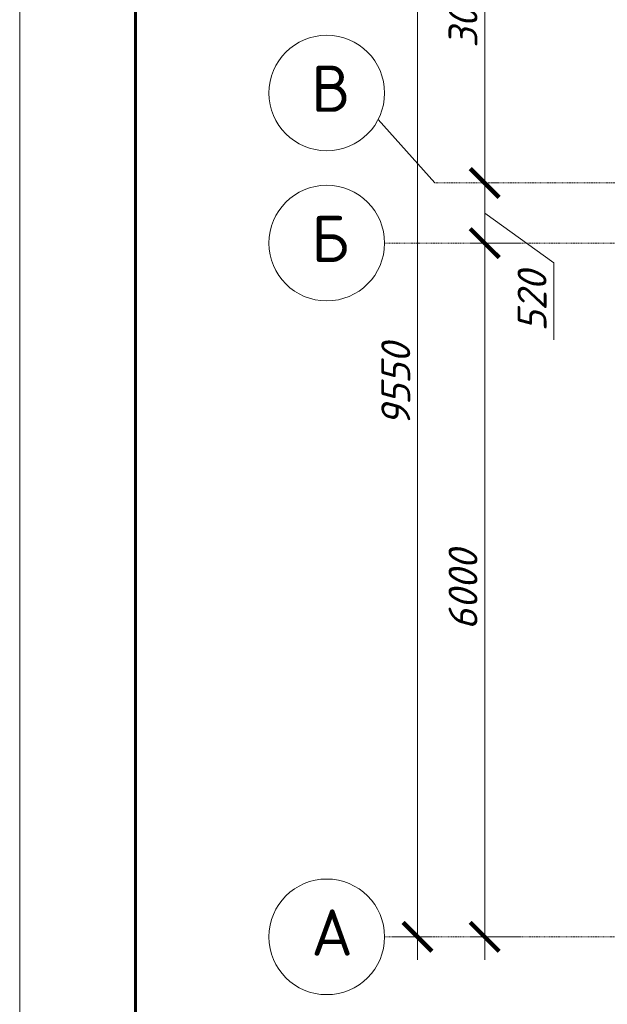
# Model space of a CAD drawing. Header units: millimetres. Extents: x 523209 to 536718, y -48289 to -47398.
# Tile 40 of 116: x 529819 to 529920, y -47829 to -47659. Entities that reach past the tile are written whole.
import ezdxf
from ezdxf.enums import TextEntityAlignment as Align

# ---------------------------------------------------------------- set-up
doc = ezdxf.new("R2010")
doc.units = ezdxf.units.MM
doc.linetypes.add('DASHED', pattern=[19.05, 12.7, -6.35])
doc.linetypes.add('GOST2.303 6', pattern=[12, 8, -1.5, 1, -1.5])
doc.layers.get('Defpoints').update_dxf_attribs({"color": 140})
for name, color, linetype, lineweight in [('Lines_Ном._пера__100', 7, 'Continuous', 20), ('Text Blocks_Ном._пера__1', 7, 'Continuous', 30), ('ВК-линия контур', 132, 'Continuous', 15), ('ВК-линия основная', 1, 'Continuous', 30), ('ВК-линия толстая', 30, 'Continuous', 60), ('ВК-Текст', 1, 'Continuous', 30), ('осевая', 252, 'GOST2.303 6', 9), ('Размеры', 30, 'Continuous', 9)]:
    doc.layers.add(name, color=color, linetype=linetype, lineweight=lineweight)
doc.styles.add('GOST 2.304', font='CS_Gost2304.shx')
doc.styles.get("Standard").update_dxf_attribs({"font": 'arial.ttf'})
doc.styles.add('СГЕНЕРИР_СТИЛЬ_3', font='isocpeur.ttf', dxfattribs={"oblique": 15})
doc.dimstyles.new('SPDS100', dxfattribs={"dimscale": 100, "dimtxt": 2.5, "dimasz": 2.5, "dimexe": 1.25, "dimexo": 0.625, "dimtad": 1, "dimdec": 0, "dimrnd": 0.001, "dimtxsty": 'GOST 2.304', "dimblk": 'OBLIQUE', "dimcen": 2.5, "dimdle": 2, "dimclrd": 256, "dimclre": 256, "dimclrt": 256, "dimadec": 0, "dimazin": 2, "dimtfac": 0.75, "dimtdec": 0, "dimtmove": 1, "dimatfit": 3, "dimfxl": 1, "dimtolj": 1, "dimlwd": -1, "dimlwe": -1, "dimarcsym": 0})

# ---------------------------------------------------------------- blocks, each defined once
blk = doc.blocks.new('*U135')
at = {"layer": 'ВК-линия контур', "color": 0}
blk.add_line((-594, 0), (-594, 420), dxfattribs=at)
at = {"layer": 'ВК-линия основная', "color": 0}
blk.add_lwpolyline([(-574, 287), (-574, 287)], dxfattribs=at)
at = {"layer": 'ВК-линия толстая', "color": 0}
blk.add_lwpolyline([(-574, 5), (-574, 415), (-5, 415), (-5, 5)], close=True, dxfattribs=at)
blk.add_lwpolyline([(-574, 287), (-574, 287)], dxfattribs=at)
blk.add_lwpolyline([(-574, 287), (-574, 287)], dxfattribs=at)
blk.add_lwpolyline([(-574, 287), (-574, 287)], dxfattribs=at)
blk.add_lwpolyline([(-574, 287), (-574, 287)], dxfattribs=at)
at = {"layer": 'ВК-Текст', "color": 0, "insert": (-574, 287), "char_height": 0.0000208, "width": 0.000208, "attachment_point": 4, "rotation": 90}
for s in ['\\pi2;Справ. N', '\\pi2;Перв. примен.']:
    blk.add_mtext(s, dxfattribs=at)
at = {"layer": 'ВК-Текст', "color": 0}
blk.add_attdef('ЛИСТ_АЛ', text='', height=2.5, dxfattribs=at).set_placement((-10, 411.5), align=Align.MIDDLE_CENTER)
at = {"layer": 'ВК-Текст', "color": 0, "ltscale": 0.5}
blk.add_attdef('ВЕРХНИЙ_ШИФР', text='', height=0.000005, rotation=180, dxfattribs=at).set_placement((-574, 401), align=Align.MIDDLE_CENTER)
at = {"layer": 'ВК-Текст', "color": 0, "flags": 12}
blk.add_attdef('ФОРМАТ_ЛИСТА', (-42, 1.56), '', height=2.5, dxfattribs=at)
blk = doc.blocks.new('_ArchTick')
at = {"color": 0, "linetype": 'ByBlock', "const_width": 0.15}
blk.add_lwpolyline([(-0.5, -0.5), (0.5, 0.5)], dxfattribs=at)
blk = doc.blocks.new('*D232')
at = {"layer": 'Defpoints', "color": 0, "transparency": 16777216}
for p in [(1865.6, 10610.2), (2240.6, 10610.2), (2240.6, 4610.2)]:
    blk.add_point(p, dxfattribs=at)
at = {"layer": 'Размеры', "linetype": 'Continuous', "transparency": 16777216}
for p, q in [((1865.6, 4410.2), (1865.6, 10810.2)), ((2178.1, 10610.2), (1740.6, 10610.2)), ((2178.1, 4610.2), (1740.6, 4610.2))]:
    blk.add_line(p, q, dxfattribs=at)
at = {"layer": 'Размеры', "transparency": 16777216, "xscale": 250, "yscale": 250, "zscale": 250}
for p, rotation in [((1865.6, 10610.2), 90), ((1865.6, 4610.2), 270)]:
    blk.add_blockref('_ArchTick', p, dxfattribs=dict(at, rotation=rotation))
at = {"layer": 'Размеры', "transparency": 16777216, "insert": (1678.1, 7610.2), "char_height": 250, "attachment_point": 5, "rotation": 90, "style": 'СГЕНЕРИР_СТИЛЬ_3'}
blk.add_mtext('\\A1;6000', dxfattribs=at)
blk = doc.blocks.new('*D233')
at = {"layer": 'Defpoints', "color": 0, "transparency": 16777216}
for p in [(1865.6, 11130.2), (1865.6, 11130.2), (2240.6, 10610.2)]:
    blk.add_point(p, dxfattribs=at)
at = {"layer": 'Размеры', "linetype": 'Continuous', "transparency": 16777216}
for p, q in [((1865.6, 10410.2), (1865.6, 11330.2)), ((1928.1, 11130.2), (1990.6, 11130.2)), ((1865.6, 10870.2), (2462.3, 10440.6)), ((2178.1, 10610.2), (1740.6, 10610.2)), ((2462.3, 10440.6), (2462.3, 9773.6))]:
    blk.add_line(p, q, dxfattribs=at)
at = {"layer": 'Размеры', "transparency": 16777216, "xscale": 250, "yscale": 250, "zscale": 250}
for p, rotation in [((1865.6, 11130.2), 90), ((1865.6, 10610.2), 270)]:
    blk.add_blockref('_ArchTick', p, dxfattribs=dict(at, rotation=rotation))
at = {"layer": 'Размеры', "transparency": 16777216, "insert": (2274.8, 10107.1), "char_height": 250, "attachment_point": 5, "rotation": 90, "style": 'СГЕНЕРИР_СТИЛЬ_3'}
blk.add_mtext('\\A1;520', dxfattribs=at)
blk = doc.blocks.new('*D234')
at = {"layer": 'Defpoints', "color": 0, "transparency": 16777216}
for p in [(1865.6, 14160.2), (1865.6, 14160.2), (1865.6, 11130.2)]:
    blk.add_point(p, dxfattribs=at)
at = {"layer": 'Размеры', "linetype": 'Continuous', "transparency": 16777216}
for p, q in [((1865.6, 10930.2), (1865.6, 14360.2)), ((1928.1, 14160.2), (1990.6, 14160.2)), ((1928.1, 11130.2), (1990.6, 11130.2))]:
    blk.add_line(p, q, dxfattribs=at)
at = {"layer": 'Размеры', "transparency": 16777216, "xscale": 250, "yscale": 250, "zscale": 250}
for p, rotation in [((1865.6, 14160.2), 90), ((1865.6, 11130.2), 270)]:
    blk.add_blockref('_ArchTick', p, dxfattribs=dict(at, rotation=rotation))
at = {"layer": 'Размеры', "transparency": 16777216, "insert": (1678.1, 12645.2), "char_height": 250, "attachment_point": 5, "rotation": 90, "style": 'СГЕНЕРИР_СТИЛЬ_3'}
blk.add_mtext('\\A1;3030', dxfattribs=at)
blk = doc.blocks.new('*D235')
at = {"layer": 'Defpoints', "color": 0, "transparency": 16777216}
for p in [(1000, 14160.2), (1284.3, 14160.2), (1000, 4610.2)]:
    blk.add_point(p, dxfattribs=at)
at = {"layer": 'Размеры', "linetype": 'Continuous', "transparency": 16777216}
for p, q in [((1284.3, 4410.2), (1284.3, 14360.2)), ((1062.5, 14160.2), (1409.3, 14160.2)), ((1062.5, 4610.2), (1409.3, 4610.2))]:
    blk.add_line(p, q, dxfattribs=at)
at = {"layer": 'Размеры', "transparency": 16777216, "xscale": 250, "yscale": 250, "zscale": 250}
for p, rotation in [((1284.3, 14160.2), 90), ((1284.3, 4610.2), 270)]:
    blk.add_blockref('_ArchTick', p, dxfattribs=dict(at, rotation=rotation))
at = {"layer": 'Размеры', "transparency": 16777216, "insert": (1096.8, 9385.2), "char_height": 250, "attachment_point": 5, "rotation": 90, "style": 'СГЕНЕРИР_СТИЛЬ_3'}
blk.add_mtext('\\A1;9550', dxfattribs=at)
blk = doc.blocks.new('A$C6B5953C9')
at = {"layer": 'Lines_Ном._пера__100', "linetype": 'Continuous'}
for centre in [(500, 11908.3), (500, 10610.2), (500, 4610.2)]:
    blk.add_circle(centre, 500, dxfattribs=at)
at = {"layer": 'осевая', "ltscale": 100}
blk.add_lwpolyline([(945.1, 11680.5), (1435.5, 11130.2)], dxfattribs=at)
at = {"layer": 'осевая', "ltscale": 0.5}
for points in [[(1435.5, 11130.2), (24268.5, 11130.2)], [(1000, 10610.2), (24268.5, 10610.2)], [(1000, 4610.2), (24268.5, 4610.2)]]:
    blk.add_lwpolyline(points, dxfattribs=at)
at = {"layer": 'Text Blocks_Ном._пера__1', "style": 'СГЕНЕРИР_СТИЛЬ_3'}
for s, p in [('В', (366.7, 11745.6)), ('Б', (366.7, 10447.5)), ('А', (366.7, 4447.5))]:
    blk.add_text(s, height=400, dxfattribs=at).set_placement(p)
at = {"layer": 'Размеры'}
for base, p1, p2, picture, middle in [((1284.3, 14160.2), (1000, 4610.2), (1000, 14160.2), '*D235', (1096.8, 9385.2)), ((1865.6, 14160.2), (1865.6, 11130.2), (1865.6, 14160.2), '*D234', (1678.1, 12645.2)), ((1865.6, 10610.2), (2240.6, 4610.2), (2240.6, 10610.2), '*D232', (1678.1, 7610.2))]:
    dim = blk.add_linear_dim(base=base, p1=p1, p2=p2, angle=90, dimstyle='SPDS100', override={"dimtxsty": 'СГЕНЕРИР_СТИЛЬ_3', "dimblk1": 'ArchTick', "dimblk2": 'ArchTick', "dimsah": 1}, dxfattribs=at)
    dim.commit()
    dim.dimension.update_dxf_attribs({"geometry": picture, "text_midpoint": middle})
dim = blk.add_linear_dim(base=(1865.6, 11130.2), p1=(2240.6, 10610.2), p2=(1865.6, 11130.2), angle=90, dimstyle='SPDS100', override={"dimtxsty": 'СГЕНЕРИР_СТИЛЬ_3', "dimblk1": 'ArchTick', "dimblk2": 'ArchTick', "dimsah": 1}, dxfattribs=at)
dim.commit()
dim.dimension.update_dxf_attribs({"geometry": '*D233', "text_midpoint": (2462.3, 10378.1), "dimtype": 160})

msp = doc.modelspace()

# ---------------------------------------------------------------- block references
at = {"linetype": 'DASHED'}
msp.add_blockref('*U135', (530412.63387, -47991.68774), dxfattribs=at)
at = {"xscale": 0.02, "yscale": 0.02, "zscale": 0.02}
msp.add_blockref('A$C6B5953C9', (529861.70468, -47909.63692), dxfattribs=at)

doc.saveas('drawing.dxf')
